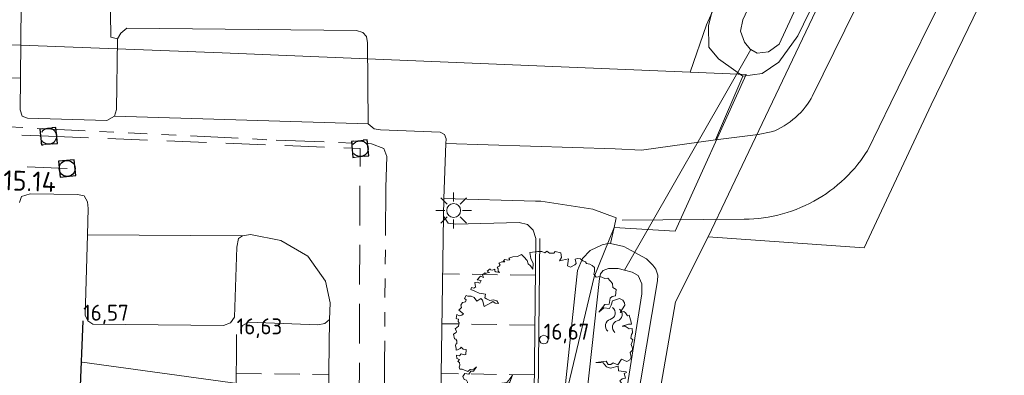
# Model space of a CAD drawing. Header units: metres. Extents: x 174255 to 175175, y 462028 to 462911.
# Tile 64 of 256: x 174428 to 174477, y 462632 to 462649. Entities that reach past the tile are written whole.
import ezdxf
from ezdxf.enums import TextEntityAlignment as Align

# ---------------------------------------------------------------- set-up
doc = ezdxf.new("R2010")
doc.units = ezdxf.units.M
for name, pattern in [('HIDDEN2', [4.7625, 3.175, -1.5875]), ('RI-DRAINAGE', [19.2, 6, -1.8, 1.8, -1.8, 2.4, -1.8, 1.8, -1.8]), ('RI-HWA', [7.4, 5, -2.4]), ('RI-VWA', [11, 5, -3, 0, -3]), ('VH-TROTTOIRBAND', [15, 5, -2, 2, -2, 2, -2])]:
    doc.linetypes.add(name, pattern=pattern)
for name, color, linetype, lineweight in [('B-ME-AL-PEIL_MAAIVELD-T20', 8, 'Continuous', 20), ('B-ME-GR-BOOM-S', 8, 'Continuous', 20), ('B-ME-VH-KANTOPSLUITING_TROTTOIRBAND-G', 8, 'VH-TROTTOIRBAND', 20), ('B-WE-IE-MEUBILAIR_WEGMEUBILAIR-LICHTMAST-S', 8, 'Continuous', 20), ('B-WE-OG-BOS-G', 8, 'Continuous', 20), ('B-WE-OG-TERREIN_GROEN-G', 8, 'Continuous', 20), ('B-WE-OG-WEG_ONVERHARD-G', 8, 'Continuous', 20), ('B-WE-OG-WEG_VERHARD_OPEN -G', 8, 'Continuous', 20), ('B-WE-RI-DRAINAGE-G', 8, 'RI-DRAINAGE', 20), ('B-WE-RI-HWA-G', 8, 'RI-HWA', 20), ('B-WE-RI-HWA_RIOOLPUT_INSPECTIEPUT-S', 8, 'RI-HWA', 20), ('B-WE-RI-VWA-G', 8, 'RI-VWA', 20), ('B-WE-RI-VWA-T20', 8, 'Continuous', 20), ('B-WE-RI-VWA_RIOOLPUT_INSPECTIEPUT-S', 8, 'Continuous', 20), ('B-WE-WH-DUIKER-G', 8, 'Continuous', 20), ('B-WE-WH-WATER-S', 252, 'Continuous', 20), ('B-WE-WH-WATERGANG_SLOOT_BODEM-G', 8, 'Continuous', 20), ('B-WE-WH-WATERGANG_SLOOT_INSTEEK-G', 8, 'Continuous', 20), ('B-XX-KG-GRENS_PERCEEL-G', 213, 'Continuous', 20)]:
    doc.layers.add(name, color=color, linetype=linetype, lineweight=lineweight)
doc.layers.add('B-ME-VH-KANTOPSLUITING_OPSLUITBAND-G', color=8, linetype='Continuous')
doc.styles.add('NLCS-ISO-M500-T20', font='NLCS-ISO.ttf', dxfattribs={"height": 1})

# ---------------------------------------------------------------- blocks, each defined once
blk = doc.blocks.new('B-SRI-PUT_VWA-SO')
at = {"flags": 128}
blk.add_lwpolyline([(-2, 2), (2, 2), (2, -2), (-2, -2)], close=True, dxfattribs=at)
at = {"lineweight": -3, "flags": 128}
blk.add_lwpolyline([(2, -2), (2, 2), (-2, 2), (-2, -2)], close=True, dxfattribs=at)
at = {"lineweight": -3}
blk.add_circle((0, 0), 2, dxfattribs=at)
blk = doc.blocks.new('water')
at = {"linetype": 'Continuous'}
for centre, radius, start, end in [((0.3, -0.161), 0.34, 28.1378, 151.8316), ((0.9, 0.149), 0.335, 206.4586, 333.511), ((0.3, -0.52), 0.34, 28.1378, 151.8317), ((0.9, -0.211), 0.335, 206.4585, 333.511)]:
    blk.add_arc(centre, radius, start, end, dxfattribs=at)
blk = doc.blocks.new('Lichtmast bestaand')
for p, q in [((-0.318, 0.318), (-0.636, 0.636)), ((0, 0.45), (0, 0.9)), ((0.318, 0.318), (0.636, 0.636)), ((-0.45, 0), (-0.9, 0)), ((0.45, 0), (0.9, 0)), ((-0.318, -0.318), (-0.636, -0.636)), ((0, -0.9), (0, -0.45)), ((0.318, -0.318), (0.636, -0.636))]:
    blk.add_line(p, q)
blk.add_circle((0, 0), 0.35)
blk = doc.blocks.new('boom')
blk.add_lwpolyline([(-0.306, 1.961), (-0.368, 2.058), (-0.435, 2.112), (-0.463, 2.207), (-0.553, 2.308), (-0.621, 2.376), (-0.727, 2.32), (-0.864, 2.305), (-0.973, 2.267), (-0.946, 2.228), (-1.009, 2.216), (-1.034, 2.222), (-1.086, 2.235), (-1.118, 2.198), (-1.085, 2.17), (-1.135, 2.17), (-1.165, 2.165), (-1.249, 2.129), (-1.214, 2.084), (-1.238, 2.046), (-1.295, 2.022), (-1.272, 1.977), (-1.266, 1.907), (-1.229, 1.873), (-1.33, 1.894), (-1.364, 1.911), (-1.358, 1.967), (-1.424, 1.937), (-1.482, 1.941), (-1.494, 1.977), (-1.573, 1.911), (-1.514, 1.868), (-1.571, 1.86), (-1.616, 1.843), (-1.638, 1.866), (-1.702, 1.804), (-1.68, 1.732), (-1.763, 1.769), (-1.851, 1.663), (-1.746, 1.645), (-1.784, 1.578), (-1.855, 1.599), (-1.919, 1.596), (-1.901, 1.476), (-1.89, 1.472), (-1.943, 1.437), (-2.007, 1.451), (-2.028, 1.401), (-1.919, 1.352), (-1.795, 1.296), (-1.625, 1.267), (-1.636, 1.168), (-1.59, 1.14), (-1.505, 1.094), (-1.41, 1.112), (-1.304, 1.077), (-1.262, 1.006), (-1.35, 1.02), (-1.417, 1.059), (-1.474, 1.024), (-1.661, 0.925), (-1.707, 1.101), (-1.753, 1.144), (-1.862, 1.073), (-1.94, 1.179), (-2.021, 1.207), (-2.113, 1.207), (-2.158, 1.234), (-2.208, 1.146), (-2.162, 1.112), (-2.18, 1.055), (-2.212, 1.041), (-2.265, 1.033), (-2.306, 0.96), (-2.286, 0.9), (-2.335, 0.851), (-2.364, 0.826), (-2.236, 0.72), (-2.282, 0.678), (-2.353, 0.66), (-2.42, 0.699), (-2.441, 0.586), (-2.424, 0.579), (-2.374, 0.568), (-2.385, 0.505), (-2.357, 0.473), (-2.374, 0.374), (-2.466, 0.304), (-2.427, 0.237), (-2.438, 0.201), (-2.508, 0.152), (-2.487, 0.025), (-2.448, 0.011), (-2.416, -0.03), (-2.416, -0.106), (-2.443, -0.123), (-2.461, -0.177), (-2.438, -0.234), (-2.434, -0.297), (-2.398, -0.283), (-2.323, -0.243), (-2.296, -0.208), (-2.247, -0.266), (-2.163, -0.274), (-2.171, -0.412), (-2.219, -0.422), (-2.296, -0.394), (-2.347, -0.449), (-2.426, -0.437), (-2.417, -0.522), (-2.345, -0.554), (-2.394, -0.611), (-2.349, -0.64), (-2.333, -0.71), (-2.356, -0.767), (-2.336, -0.825), (-2.272, -0.825), (-2.11, -0.89), (-2.05, -0.829), (-1.946, -0.822), (-1.868, -0.756), (-1.955, -0.876), (-2.026, -0.876), (-2.085, -0.967), (-2.197, -0.946), (-2.251, -1.03), (-2.215, -1.113), (-2.147, -1.127), (-2.12, -1.183), (-2.127, -1.255), (-2.094, -1.306), (-2.061, -1.302), (-2.033, -1.348), (-2.006, -1.374), (-1.983, -1.367), (-1.962, -1.403), (-1.997, -1.424), (-1.953, -1.481), (-1.882, -1.474), (-1.851, -1.476), (-1.845, -1.524), (-1.87, -1.536), (-1.895, -1.555), (-1.843, -1.651), (-1.701, -1.637), (-1.625, -1.496), (-1.42, -1.506), (-1.305, -1.364), (-1.232, -1.225), (-1.027, -1.195), (-0.934, -1.083), (-0.871, -0.99), (-0.948, -1.181), (-1.013, -1.263), (-1.101, -1.266), (-1.142, -1.378), (-1.196, -1.405), (-1.185, -1.473), (-1.253, -1.566), (-1.395, -1.61), (-1.449, -1.652), (-1.586, -1.684), (-1.573, -1.806), (-1.652, -1.831), (-1.513, -1.953), (-1.464, -1.942), (-1.39, -1.959), (-1.264, -1.937), (-1.274, -2.008), (-1.235, -2.069), (-1.186, -2.065), (-1.18, -2.117), (-1.22, -2.165), (-1.117, -2.22), (-1.092, -2.199), (-1.051, -2.2), (-0.996, -2.244), (-0.95, -2.22), (-0.889, -2.242), (-0.82, -2.253), (-0.803, -2.226), (-0.774, -2.286), (-0.778, -2.307), (-0.7, -2.313), (-0.656, -2.253), (-0.548, -2.129), (-0.536, -2.119), (-0.558, -2.244), (-0.597, -2.263), (-0.551, -2.31), (-0.496, -2.403), (-0.445, -2.42), (-0.374, -2.376), (-0.241, -2.488), (-0.139, -2.448), (-0.054, -2.458), (0.079, -2.488), (0.143, -2.414), (0.279, -2.41), (0.36, -2.285), (0.345, -2.174), (0.378, -2.06), (0.398, -1.962), (0.464, -2.078), (0.52, -2.139), (0.537, -2.233), (0.512, -2.34), (0.649, -2.392), (0.966, -2.288), (1, -2.2), (1.182, -2.196), (1.293, -2.127), (1.326, -1.996), (1.392, -2.04), (1.416, -1.957), (1.509, -1.957), (1.632, -1.867), (1.476, -1.669), (1.524, -1.633), (1.587, -1.556), (1.665, -1.591), (1.632, -1.675), (1.776, -1.718), (1.89, -1.594), (1.896, -1.48), (2.008, -1.48), (2.048, -1.413), (2.001, -1.286), (2.093, -1.311), (2.13, -1.261), (2.173, -1.221), (2.115, -1.149), (2.183, -1.097), (2.272, -1.07), (2.24, -0.943), (2.305, -0.92), (2.292, -0.893), (2.081, -0.866), (2.068, -0.739), (1.854, -0.791), (1.745, -0.756), (1.657, -0.644), (1.451, -0.639), (1.737, -0.604), (1.796, -0.689), (1.868, -0.692), (1.928, -0.642), (2.059, -0.701), (2.16, -0.545), (2.316, -0.611), (2.398, -0.567), (2.429, -0.488), (2.404, -0.359), (2.471, -0.297), (2.466, -0.241), (2.431, -0.135), (2.459, -0.065), (2.481, -0.007), (2.426, 0.037), (2.442, 0.142), (2.47, 0.191), (2.459, 0.307), (2.381, 0.305), (2.265, 0.379), (2.183, 0.379), (2.359, 0.432), (2.445, 0.432), (2.431, 0.49), (2.38, 0.684), (2.326, 0.664), (2.275, 0.75), (2.232, 0.785), (2.131, 0.758), (2.255, 0.957), (2.248, 1.027), (2.201, 1.097), (2.107, 1.144), (1.916, 1.078), (1.877, 0.961), (1.83, 0.871), (1.67, 0.887), (1.534, 0.766), (1.698, 0.984), (1.819, 0.988), (1.846, 1.152), (1.901, 1.199), (1.998, 1.222), (2.017, 1.395), (1.921, 1.451), (1.912, 1.565), (1.781, 1.717), (1.703, 1.707), (1.57, 1.761), (1.462, 1.741), (1.394, 1.825), (1.413, 1.903), (1.408, 2.006), (1.348, 2.066), (1.28, 2.106), (1.188, 2.124), (1.164, 2.17), (1.084, 2.192), (1.018, 2.25), (0.943, 2.259), (0.878, 2.242), (0.903, 2.124), (0.864, 2.085), (0.746, 2.021), (0.662, 2.06), (0.684, 2.248), (0.437, 2.192), (0.495, 2.286), (0.471, 2.423), (0.319, 2.457), (0.279, 2.413), (0.157, 2.413), (0.083, 2.462), (0.029, 2.418), (-0.057, 2.455), (-0.162, 2.452), (-0.386, 2.425), (-0.359, 2.258), (-0.299, 2.118), (-0.306, 1.961)])
blk.add_circle((0, 0), 0.12)

msp = doc.modelspace()

# ---------------------------------------------------------------- linework, layer by layer
at = {"layer": 'B-ME-VH-KANTOPSLUITING_OPSLUITBAND-G'}
msp.add_lwpolyline([(174431.064, 462630.489), (174430.799, 462630.584), (174430.953, 462634.27)], dxfattribs=at)
at = {"layer": 'B-ME-VH-KANTOPSLUITING_TROTTOIRBAND-G'}
msp.add_line((174438.644, 462633.585), (174438.532, 462619.603), dxfattribs=at)
at = {"layer": 'B-WE-OG-BOS-G'}
msp.add_lwpolyline([(174432.3, 462650.967), (174432.333, 462648.492), (174432.667, 462648.417), (174432.842, 462648.692), (174433.142, 462648.942), (174444.642, 462648.833), (174444.967, 462648.733), (174445.158, 462648.533), (174445.2, 462648.208), (174445.233, 462644.142), (174445.533, 462643.892), (174445.858, 462643.842), (174448.833, 462643.733), (174449.058, 462643.608), (174449.133, 462643.4), (174449.125, 462643.167), (174457.6, 462642.892), (174458.92, 462642.831), (174462.638, 462643.346), (174464, 462646.542), (174463.648, 462646.79), (174462.783, 462647.4), (174462.308, 462648), (174462.292, 462649.067), (174462.692, 462650.708)], dxfattribs=at)
at = {"layer": 'B-WE-OG-TERREIN_GROEN-G'}
msp.add_line((174430.904, 462632.183), (174438.808, 462631.109), dxfattribs=at)
for points in [[(174457.661, 462639.427), (174457.566, 462638.943), (174457.381, 462638.147)], [(174438.833, 462633.792), (174438.933, 462634.033), (174439.242, 462634.192), (174442.708, 462634.067), (174443.058, 462634.133), (174443.3, 462634.333), (174443.333, 462635.167), (174443.092, 462636.258), (174442.208, 462637.508), (174440.858, 462638.292), (174439.333, 462638.592), (174438.942, 462638.533), (174438.733, 462638.4), (174438.658, 462637.958), (174438.533, 462634.442), (174438.342, 462634.167), (174437.992, 462634.033), (174431.433, 462634.1), (174431.192, 462634.267), (174431.058, 462634.55)]]:
    msp.add_lwpolyline(points, dxfattribs=at)
at = {"layer": 'B-WE-OG-WEG_ONVERHARD-G'}
msp.add_line((174457.964, 462639.313), (174464.075, 462639.365), dxfattribs=at)
at = {"layer": 'B-WE-OG-WEG_VERHARD_OPEN -G'}
for p, q in [((174427.809, 462646.432), (174427.85, 462650.133)), ((174427.809, 462646.432), (174397.633, 462646.992)), ((174445.233, 462644.142), (174432.533, 462644.533)), ((174449.125, 462643.167), (174449.03, 462640.392)), ((174449.03, 462640.392), (174449, 462639.508)), ((174453.623, 462640.274), (174449.03, 462640.392)), ((174449, 462639.508), (174448.596, 462611.541)), ((174431.165, 462638.584), (174431.058, 462634.55)), ((174431.165, 462638.584), (174438.942, 462638.533)), ((174443.3, 462634.333), (174443.067, 462618.758))]:
    msp.add_line(p, q, dxfattribs=at)
at = {"layer": 'B-WE-OG-WEG_VERHARD_OPEN -G', "linetype": 'HIDDEN2', "ltscale": 0.4}
for p, q in [((174453.614, 462636.55), (174448.958, 462636.617)), ((174453.588, 462634.05), (174448.922, 462634.117)), ((174438.628, 462631.628), (174443.258, 462631.558)), ((174453.562, 462631.55), (174448.886, 462631.618))]:
    msp.add_line(p, q, dxfattribs=at)
at = {"layer": 'B-WE-OG-WEG_VERHARD_OPEN -G'}
for points in [[(174462.638, 462643.346), (174464.776, 462643.618), (174465.42, 462643.741), (174465.611, 462643.803), (174465.772, 462643.878), (174465.929, 462643.96), (174466.082, 462644.049), (174466.231, 462644.145), (174466.376, 462644.247), (174466.516, 462644.356), (174466.651, 462644.471), (174466.78, 462644.592), (174466.904, 462644.718), (174467.022, 462644.85), (174467.135, 462644.988), (174467.24, 462645.13), (174467.339, 462645.277), (174467.426, 462645.418), (174467.484, 462645.52), (174498.03, 462707.651), (174500, 462711.659), (174504.082, 462719.962)], [(174473.703, 462649.846), (174472.158, 462646.697), (174471.424, 462645.201), (174470.244, 462642.795), (174470.187, 462642.705), (174470.052, 462642.504), (174469.91, 462642.308), (174469.762, 462642.116), (174469.608, 462641.93), (174469.448, 462641.748), (174469.282, 462641.572), (174469.11, 462641.402), (174468.933, 462641.237), (174468.75, 462641.079), (174468.563, 462640.926), (174468.37, 462640.78), (174468.172, 462640.64), (174467.97, 462640.507), (174467.764, 462640.381), (174467.554, 462640.261), (174467.339, 462640.149), (174467.122, 462640.043), (174466.901, 462639.945), (174466.676, 462639.855), (174466.449, 462639.771), (174466.219, 462639.696), (174465.987, 462639.628), (174465.753, 462639.567), (174465.517, 462639.515), (174465.279, 462639.47), (174465.04, 462639.433), (174464.8, 462639.404), (174464.559, 462639.383), (174464.317, 462639.37), (174464.075, 462639.365)], [(174432.667, 462648.417), (174432.633, 462644.858), (174432.533, 462644.533)], [(174432.533, 462644.533), (174432.142, 462644.308), (174428.167, 462644.433), (174427.9, 462644.533), (174427.792, 462644.842), (174427.809, 462646.432)], [(174427.758, 462640.2), (174427.867, 462640.5), (174428.308, 462640.642), (174430.667, 462640.608), (174431.008, 462640.533), (174431.167, 462640.233), (174431.2, 462639.9), (174431.165, 462638.584)], [(174457.661, 462639.427), (174456.492, 462639.867), (174453.892, 462640.267), (174453.623, 462640.274)], [(174449, 462639.508), (174449.242, 462639.158), (174449.608, 462639.108), (174452.8, 462639.2), (174453.208, 462639.1), (174453.5, 462638.808), (174453.633, 462638.392)], [(174450.466, 462611.325), (174452.408, 462611.308), (174452.982, 462611.361), (174453.407, 462611.495), (174453.558, 462611.859), (174453.833, 462638.39)], [(174450.468, 462611.525), (174452.4, 462611.508), (174452.942, 462611.558), (174453.258, 462611.658), (174453.358, 462611.9), (174453.633, 462638.392)]]:
    msp.add_lwpolyline(points, dxfattribs=at)
at = {"layer": 'B-WE-RI-DRAINAGE-G', "ltscale": 0.4}
msp.add_lwpolyline([(174404.005, 462646.987), (174404.095, 462645.997), (174404.243, 462645.569), (174404.822, 462645.246), (174405.643, 462645.054), (174440.629, 462643.327), (174445.406, 462643.143), (174446.012, 462642.908), (174446.173, 462642.515), (174446.119, 462640.945), (174446.052, 462632.175), (174446.052, 462630.866), (174446.308, 462630.447), (174446.779, 462630.116), (174447.734, 462629.837), (174455.768, 462629.636)], dxfattribs=at)
at = {"layer": 'B-WE-RI-HWA-G', "ltscale": 0.4}
for p, q in [((174407.172, 462644.349), (174429.225, 462643.525)), ((174429.225, 462643.525), (174444.831, 462642.901)), ((174444.764, 462624.238), (174444.831, 462642.901))]:
    msp.add_line(p, q, dxfattribs=at)
at = {"layer": 'B-WE-RI-VWA-G', "ltscale": 0.4}
msp.add_line((174430.153, 462641.91), (174385.423, 462643.625), dxfattribs=at)
at = {"layer": 'B-WE-WH-DUIKER-G'}
msp.add_line((174464.407, 462647.877), (174458.08, 462636.804), dxfattribs=at)
at = {"layer": 'B-WE-WH-WATERGANG_SLOOT_BODEM-G'}
for points in [[(174489.398, 462703.968), (174463.998, 462649.361), (174463.893, 462648.801), (174464.082, 462648.241), (174464.376, 462647.895), (174464.407, 462647.877), (174464.724, 462647.683), (174465.284, 462647.765), (174465.817, 462648.14), (174483.641, 462686.656)], [(174457.754, 462611.836), (174457.711, 462611.944), (174457.458, 462612.569), (174457.007, 462615.796), (174456.963, 462616.797), (174457.046, 462619.719), (174457.076, 462622.668), (174457.177, 462624.376), (174458.952, 462635.617), (174458.95, 462636.111), (174458.762, 462636.537), (174458.468, 462636.696), (174458.08, 462636.804), (174457.76, 462636.894), (174457.266, 462636.892), (174457, 462636.784), (174456.867, 462636.624), (174456.815, 462636.383), (174455.535, 462624.637), (174455.393, 462623.222), (174455.396, 462622.435), (174455.413, 462621.154), (174455.46, 462619.313), (174455.491, 462618.735)]]:
    msp.add_lwpolyline(points, dxfattribs=at)
at = {"layer": 'B-WE-WH-WATERGANG_SLOOT_INSTEEK-G'}
for points in [[(174415.058, 462762.3), (174410.108, 462750.758), (174409.292, 462748.3), (174409.042, 462746.492), (174409.767, 462745.492), (174411.233, 462744.833), (174419.292, 462741.958), (174438.558, 462734.9), (174459.592, 462726.908), (174486.4, 462717.6), (174491.333, 462715.533), (174493.392, 462713.208), (174494.108, 462711.542), (174494.433, 462709.6), (174493.908, 462707.242), (174492.408, 462703.1), (174489.092, 462695.742), (174481.692, 462680.3), (174472.242, 462659.858), (174466.767, 462648.567), (174465.8, 462647.242), (174464.967, 462646.667), (174464, 462646.542)], [(174454.624, 462619.288), (174454.516, 462620.312), (174454.486, 462625.102), (174455.725, 462636.795), (174455.964, 462637.396), (174456.363, 462637.798), (174456.949, 462638.08), (174457.322, 462638.161), (174457.381, 462638.147)], [(174457.381, 462638.147), (174458.043, 462637.99), (174458.416, 462637.786), (174459.179, 462637.367), (174459.501, 462637.062), (174459.648, 462636.862), (174459.742, 462636.555), (174459.73, 462636.275), (174458.894, 462631.295), (174458.318, 462627.918), (174458.271, 462626.103), (174458.075, 462621.083), (174458.158, 462618.208), (174458.742, 462614.533), (174458.84, 462614.326)]]:
    msp.add_lwpolyline(points, dxfattribs=at)
at = {"layer": 'B-XX-KG-GRENS_PERCEEL-G', "flags": 128}
for points in [[(174461.363, 462646.734), (174462.18, 462649.109), (174481.029, 462691.09), (174487.72, 462706.165), (174488.367, 462707.718), (174488.412, 462708.586), (174488.181, 462709.636), (174487.58, 462710.595), (174486.841, 462711.143), (174475.85, 462715.251), (174454.469, 462723.102), (174444.851, 462726.479)], [(174462.264, 462638.476), (174464.307, 462642.758), (174482.649, 462681.315), (174493.701, 462704.293), (174494.208, 462707.354), (174494.171, 462709.265)], [(174502.75, 462705.677), (174473.433, 462645.092), (174470.089, 462637.928)], [(174351.483, 462651.374), (174397.546, 462649.249), (174437.916, 462647.707), (174461.363, 462646.734)], [(174461.363, 462646.734), (174464.167, 462646.617), (174460.614, 462638.76), (174457.566, 462638.943), (174456.551, 462636.476), (174453.785, 462624.827), (174453.461, 462623.344), (174455.065, 462609.715)], [(174459.944, 462611.143), (174459.16, 462618.808), (174458.733, 462624.254), (174460.633, 462635.215), (174462.264, 462638.476)], [(174470.089, 462637.928), (174462.264, 462638.476)]]:
    msp.add_lwpolyline(points, dxfattribs=at)

# ---------------------------------------------------------------- block references
at = {"layer": 'B-ME-GR-BOOM-S', "xscale": 1.8, "yscale": 1.8}
msp.add_blockref('boom', (174454.031, 462633.319), dxfattribs=at)
at = {"layer": 'B-WE-IE-MEUBILAIR_WEGMEUBILAIR-LICHTMAST-S'}
msp.add_blockref('Lichtmast bestaand', (174449.517, 462639.801), dxfattribs=at)
at = {"layer": 'B-WE-RI-HWA_RIOOLPUT_INSPECTIEPUT-S', "xscale": 0.1999999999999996, "yscale": 0.1999999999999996, "zscale": 0.1999999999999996, "rotation": 5.739328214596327}
for p in [(174429.225, 462643.525), (174444.831, 462642.901)]:
    msp.add_blockref('B-SRI-PUT_VWA-SO', p, dxfattribs=at)
at = {"layer": 'B-WE-RI-VWA_RIOOLPUT_INSPECTIEPUT-S', "xscale": 0.1999999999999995, "yscale": 0.1999999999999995, "zscale": 0.1999999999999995, "rotation": 5.739328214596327}
msp.add_blockref('B-SRI-PUT_VWA-SO', (174430.153, 462641.91), dxfattribs=at)
at = {"layer": 'B-WE-WH-WATER-S', "rotation": 78.65314246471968}
msp.add_blockref('water', (174457.244, 462633.747), dxfattribs=at)

# ---------------------------------------------------------------- texts
at = {"layer": 'B-ME-AL-PEIL_MAAIVELD-T20', "style": 'NLCS-ISO-M500-T20'}
for s, p in [('16,57', (174430.953, 462634.27)), ('16,63', (174438.644, 462633.585)), ('16,67', (174454.031, 462633.319))]:
    msp.add_text(s, height=0.8, dxfattribs=at).set_placement(p)
at = {"layer": 'B-WE-RI-VWA-T20', "style": 'NLCS-ISO-M500-T20'}
msp.add_text('15.14', height=1, rotation=357.8, dxfattribs=at).set_placement((174429.615, 462641.719), align=Align.TOP_RIGHT)

doc.saveas('drawing.dxf')
